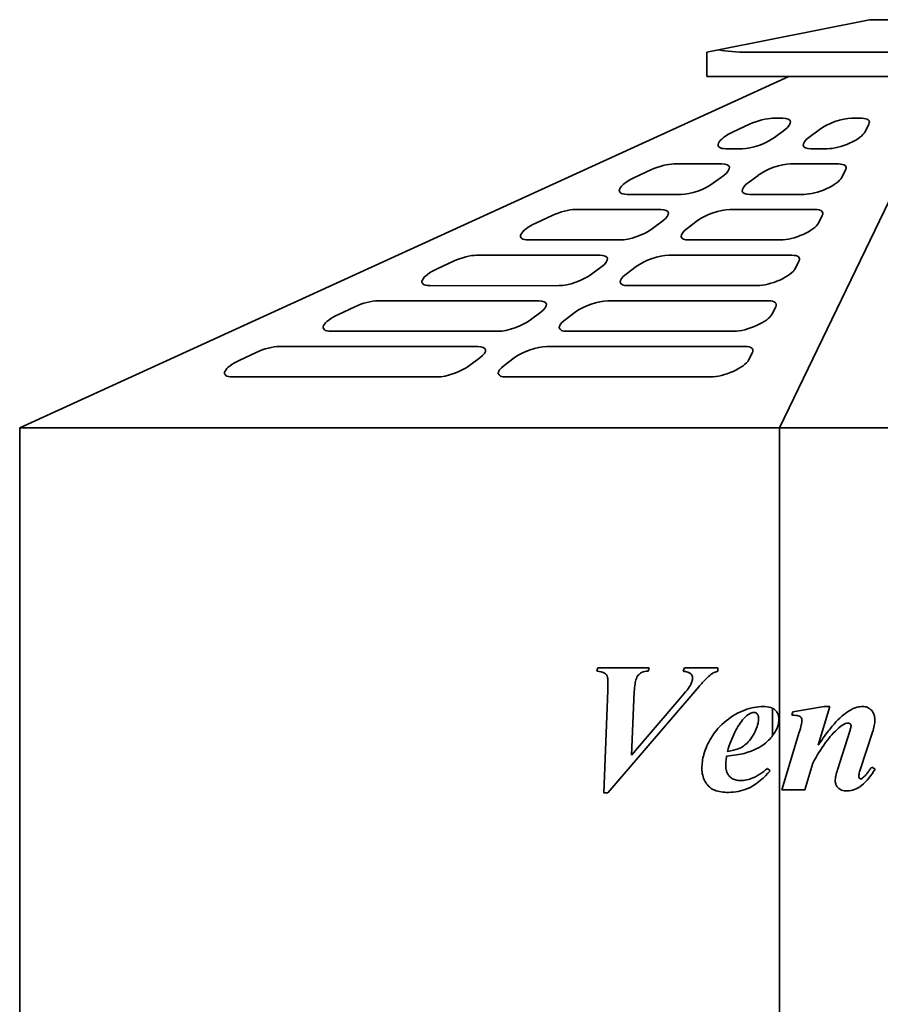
# Model space of a CAD drawing. Header units: millimetres. Extents: x 260 to 580, y 182 to 412.
# Tile 2 of 7: x 260 to 366, y 291 to 412. Entities that reach past the tile are written whole.
import ezdxf

# ---------------------------------------------------------------- set-up
doc = ezdxf.new("R2010")
doc.units = ezdxf.units.MM
doc.header["$LTSCALE"] = 2
doc.layers.add('Krawędzie widoczne(ISO)', color=7, linetype='Continuous', lineweight=35, true_color=0x262659)

msp = doc.modelspace()

# ---------------------------------------------------------------- linework, layer by layer
at = {"layer": 'Krawędzie widoczne(ISO)'}
for p, q in [((365, 412.1), (346.46, 408.39)), ((475, 412.1), (365, 412.1)), ((345, 408.1), (346.46, 408.39)), ((345, 408.1), (345, 405.1)), ((350, 408.1), (490, 408.1)), ((260.5, 361.9), (355.11, 405.1)), ((350, 405.1), (345, 405.1)), ((350, 405.1), (490, 405.1)), ((374.79, 405.1), (353.93, 361.9)), ((353.1, 399.97), (354.33, 399.97)), ((362.82, 399.97), (364.05, 399.97)), ((348.24, 398.31), (350.26, 399.24)), ((354.58, 398.57), (353.33, 397.63)), ((357.57, 397.63), (358.82, 398.57)), ((364.94, 399.24), (364.46, 398.31)), ((349.33, 396.23), (347.33, 396.23)), ((359.82, 396.23), (357.82, 396.23)), ((336.11, 392.69), (338.13, 393.63)), ((340.97, 394.36), (346.83, 394.36)), ((355.32, 394.36), (361.19, 394.36)), ((362.07, 393.63), (361.59, 392.7)), ((347.08, 392.96), (345.83, 392.02)), ((350.07, 392.02), (351.32, 392.96)), ((341.83, 390.62), (335.19, 390.62)), ((356.96, 390.62), (350.32, 390.62)), ((328.83, 388.75), (339.33, 388.75)), ((347.82, 388.75), (358.32, 388.75)), ((323.97, 387.08), (325.99, 388.02)), ((359.21, 388.02), (358.73, 387.08)), ((339.58, 387.35), (338.33, 386.41)), ((342.57, 386.41), (343.82, 387.35)), ((334.33, 385.01), (323.06, 385.01)), ((354.09, 385.01), (342.82, 385.01)), ((316.7, 383.14), (331.83, 383.14)), ((340.32, 383.14), (355.46, 383.14)), ((311.84, 381.47), (313.86, 382.41)), ((332.08, 381.73), (330.83, 380.8)), ((335.07, 380.8), (336.32, 381.73)), ((356.34, 382.41), (355.86, 381.47)), ((326.83, 379.4), (310.92, 379.39)), ((351.23, 379.4), (335.32, 379.4)), ((299.7, 375.86), (301.72, 376.79)), ((304.56, 377.52), (324.33, 377.52)), ((332.82, 377.52), (352.59, 377.52)), ((353.48, 376.79), (353, 375.86)), ((324.58, 376.12), (323.33, 375.19)), ((327.57, 375.19), (328.82, 376.12)), ((319.33, 373.78), (298.79, 373.78)), ((348.37, 373.78), (327.82, 373.78)), ((292.42, 371.91), (316.83, 371.91)), ((325.32, 371.91), (349.73, 371.91)), ((287.56, 370.25), (289.59, 371.18)), ((350.61, 371.18), (350.14, 370.25)), ((317.08, 370.51), (315.83, 369.57)), ((320.07, 369.57), (321.32, 370.51)), ((311.83, 368.17), (286.65, 368.17)), ((345.5, 368.17), (320.32, 368.17)), ((260.5, 246.9), (260.5, 361.9)), ((353.93, 361.9), (260.5, 361.9)), ((353.93, 246.9), (353.93, 361.9)), ((486.07, 361.9), (353.93, 361.9)), ((331.62, 332.39), (331.48, 331.98)), ((337.92, 332.39), (331.62, 332.39)), ((337.79, 331.98), (337.92, 332.39)), ((342.24, 332.39), (342.08, 331.98)), ((346.38, 332.39), (342.24, 332.39)), ((346.38, 331.98), (346.38, 332.39)), ((332.82, 329.59), (332.33, 317.04)), ((332.82, 317.04), (344.01, 330.05)), ((335.73, 321.65), (336.09, 329.47)), ((341.58, 328.45), (335.73, 321.65)), ((353.1, 324.07), (353.1, 327.41)), ((355.6, 326.98), (355.48, 326.57)), ((359.44, 327.64), (355.6, 326.98)), ((358.7, 322.9), (360.13, 327.64)), ((360.13, 327.64), (359.44, 327.64)), ((362.59, 324.62), (361.08, 319.87)), ((356.38, 324.47), (354.24, 317.39)), ((363.87, 319.84), (365.38, 324.49)), ((352.81, 319.74), (352.47, 320.02)), ((357.07, 317.39), (358.03, 320.67)), ((365.7, 319.95), (365.28, 320.19)), ((354.24, 317.39), (357.07, 317.39)), ((332.33, 317.04), (332.82, 317.04))]:
    msp.add_line(p, q, dxfattribs=at)
for centre, major_axis, ratio, start_param, end_param in [((350, 409.1), (-5, 0), 0.2, 0.785398, 1.570796), ((351.23, 398.57), (2.81, 1.05), 0.330695, 0.723869, 1.794656), ((352.46, 398.57), (2.81, 1.05), 0.330695, 5.436258, 7.007054), ((360.94, 398.57), (2.81, 1.05), 0.330695, 0.723869, 2.294665), ((362.17, 398.57), (2.81, 1.05), 0.330695, 5.936266, 7.007054), ((349.21, 397.63), (-2.81, -1.05), 0.330695, 4.936249, 7.007054), ((351.21, 397.63), (-2.81, -1.05), 0.330695, 0.723869, 2.294665), ((359.69, 397.63), (-2.81, -1.05), 0.330695, 5.436258, 7.007054), ((361.7, 397.63), (2.81, 1.05), 0.330695, 3.865461, 5.936266), ((339.09, 392.96), (2.81, 1.05), 0.330695, 0.723869, 1.794656), ((344.96, 392.96), (2.81, 1.05), 0.330695, 5.436258, 7.007054), ((353.44, 392.96), (2.81, 1.05), 0.330695, 0.723869, 2.294665), ((359.31, 392.96), (2.81, 1.05), 0.330695, 5.936266, 7.007054), ((337.07, 392.02), (-2.81, -1.05), 0.330695, 4.936249, 7.007054), ((358.83, 392.02), (2.81, 1.05), 0.330695, 3.865461, 5.936266), ((343.71, 392.02), (-2.81, -1.05), 0.330695, 0.723869, 2.294665), ((352.19, 392.02), (-2.81, -1.05), 0.330695, 5.436258, 7.007054), ((326.96, 387.35), (2.81, 1.05), 0.330695, 0.723869, 1.794656), ((337.46, 387.35), (2.81, 1.05), 0.330695, 5.436258, 7.007054), ((345.94, 387.35), (2.81, 1.05), 0.330695, 0.723869, 2.294665), ((356.45, 387.35), (2.81, 1.05), 0.330695, 5.936266, 7.007054), ((324.93, 386.41), (-2.81, -1.05), 0.330695, 4.936249, 7.007054), ((336.21, 386.41), (-2.81, -1.05), 0.330695, 0.723869, 2.294665), ((344.69, 386.41), (-2.81, -1.05), 0.330695, 5.436258, 7.007054), ((355.97, 386.41), (2.81, 1.05), 0.330695, 3.865461, 5.936266), ((314.82, 381.73), (2.81, 1.05), 0.330695, 0.723869, 1.794656), ((329.96, 381.73), (2.81, 1.05), 0.330695, 5.436258, 7.007054), ((338.44, 381.73), (2.81, 1.05), 0.330695, 0.723869, 2.294665), ((353.58, 381.73), (2.81, 1.05), 0.330695, 5.936266, 7.007054), ((312.8, 380.8), (-2.81, -1.05), 0.330695, 4.936249, 7.007054), ((353.1, 380.8), (2.81, 1.05), 0.330695, 3.865461, 5.936266), ((328.71, 380.8), (-2.81, -1.05), 0.330695, 0.723869, 2.294665), ((337.19, 380.8), (-2.81, -1.05), 0.330695, 5.436258, 7.007054), ((302.68, 376.12), (2.81, 1.05), 0.330695, 0.723869, 1.794656), ((322.46, 376.12), (2.81, 1.05), 0.330695, 5.436258, 7.007054), ((330.94, 376.12), (2.81, 1.05), 0.330695, 0.723869, 2.294665), ((350.72, 376.12), (2.81, 1.05), 0.330695, 5.936266, 7.007054), ((300.66, 375.19), (-2.81, -1.05), 0.330695, 4.936249, 7.007054), ((350.24, 375.19), (2.81, 1.05), 0.330695, 3.865461, 5.936266), ((321.21, 375.19), (-2.81, -1.05), 0.330695, 0.723869, 2.294665), ((329.69, 375.19), (-2.81, -1.05), 0.330695, 5.436258, 7.007054), ((290.55, 370.51), (2.81, 1.05), 0.330695, 0.723869, 1.794656), ((314.96, 370.51), (2.81, 1.05), 0.330695, 5.436258, 7.007054), ((323.44, 370.51), (2.81, 1.05), 0.330695, 0.723869, 2.294665), ((347.85, 370.51), (2.81, 1.05), 0.330695, 5.936266, 7.007054), ((288.53, 369.57), (-2.81, -1.05), 0.330695, 4.936249, 7.007054), ((313.71, 369.57), (-2.81, -1.05), 0.330695, 0.723869, 2.294665), ((322.19, 369.57), (-2.81, -1.05), 0.330695, 5.436258, 7.007054), ((347.38, 369.57), (2.81, 1.05), 0.330695, 3.865461, 5.936266)]:
    msp.add_ellipse(centre, major_axis=major_axis, ratio=ratio, start_param=start_param, end_param=end_param, dxfattribs=at)
for points, knots in [([(331.48, 331.98), (331.89, 331.95), (332.22, 331.87), (332.5, 331.69), (332.58, 331.63), (332.72, 331.43), (332.77, 331.33), (332.84, 331.07), (332.85, 330.9), (332.85, 330.74)], [-0.2937392, -0.2937392, -0.2937392, -0.2937392, -0.1305231, -0.1305231, -0.0845202, -0.0845202, -0.0480244, -0.0480244, 0, 0, 0, 0]), ([(336.09, 329.47), (336.1, 329.77), (336.13, 330.09), (336.21, 330.62), (336.26, 330.86), (336.43, 331.32), (336.53, 331.44), (336.69, 331.63), (336.83, 331.74), (337.23, 331.94), (337.52, 331.98), (337.79, 331.98)], [-0.2536521, -0.2536521, -0.2536521, -0.2536521, -0.2269553, -0.2269553, -0.2062656, -0.2062656, -0.1816078, -0.1816078, -0.1159063, -0.1159063, 0, 0, 0, 0]), ([(342.08, 331.98), (342.27, 331.95), (342.48, 331.91), (342.78, 331.8), (342.9, 331.75), (343.04, 331.64), (343.11, 331.57), (343.19, 331.44), (343.22, 331.39), (343.25, 331.28), (343.26, 331.22), (343.26, 331.16)], [-0.2108329, -0.2108329, -0.2108329, -0.2108329, -0.1236102, -0.1236102, -0.0700463, -0.0700463, -0.0371194, -0.0371194, -0.0178776, -0.0178776, 0, 0, 0, 0]), ([(345.51, 331.59), (345.63, 331.68), (345.77, 331.76), (346.05, 331.89), (346.22, 331.94), (346.38, 331.98)], [-0.1285239, -0.1285239, -0.1285239, -0.1285239, -0.0702518, -0.0702518, 0, 0, 0, 0]), ([(332.85, 330.74), (332.85, 330.72), (332.85, 330.55), (332.84, 330.18), (332.83, 329.83), (332.82, 329.59)], [-0.1091037, -0.1091037, -0.1091037, -0.1091037, -0.0719472, -0.0719472, 0, 0, 0, 0]), ([(343.26, 331.16), (343.26, 331.09), (343.25, 331.03), (343.23, 330.89), (343.21, 330.81), (343.13, 330.54), (343.03, 330.35), (342.76, 329.84), (342.11, 329.06), (341.58, 328.45)], [-0.3695538, -0.3695538, -0.3695538, -0.3695538, -0.3545004, -0.3545004, -0.3375004, -0.3375004, -0.2875554, -0.2875554, 0, 0, 0, 0]), ([(344.01, 330.05), (344.28, 330.37), (344.6, 330.72), (345.1, 331.23), (345.32, 331.45), (345.51, 331.59)], [-0.221621, -0.221621, -0.221621, -0.221621, -0.0916499, -0.0916499, 0, 0, 0, 0]), ([(351.98, 327.64), (351.2, 327.64), (350.42, 327.49), (348.89, 326.9), (348.09, 326.45), (346.67, 325.32), (346.02, 324.6), (345.16, 323.15), (344.84, 322.48), (344.48, 321.18), (344.4, 320.6), (344.4, 320.01)], [-1.562971, -1.562971, -1.562971, -1.562971, -1.188825, -1.188825, -0.80992, -0.80992, -0.420642, -0.420642, -0.177907, -0.177907, 0, 0, 0, 0]), ([(353.1, 327.41), (353.03, 327.45), (352.95, 327.49), (352.57, 327.61), (352.27, 327.64), (351.98, 327.64)], [-0.1625367, -0.1625367, -0.1625367, -0.1625367, -0.1210243, -0.1210243, 0, 0, 0, 0]), ([(353.87, 326.09), (353.87, 326.25), (353.85, 326.4), (353.76, 326.7), (353.7, 326.84), (353.53, 327.07), (353.41, 327.21), (353.19, 327.36), (353.15, 327.39), (353.1, 327.41)], [-0.2906936, -0.2906936, -0.2906936, -0.2906936, -0.2103976, -0.2103976, -0.1336252, -0.1336252, -0.067885, -0.067885, -0.0534219, -0.0534219, -0.0534219, -0.0534219]), ([(364.19, 327.64), (363.95, 327.64), (363.72, 327.61), (363.13, 327.45), (362.85, 327.3), (362.18, 326.96), (361.55, 326.42), (360.89, 325.74)], [-0.3734194, -0.3734194, -0.3734194, -0.3734194, -0.3382784, -0.3382784, -0.2831867, -0.2831867, 0, 0, 0, 0]), ([(365.67, 325.98), (365.67, 326.11), (365.66, 326.25), (365.61, 326.51), (365.58, 326.63), (365.44, 326.93), (365.33, 327.1), (365.04, 327.37), (364.89, 327.47), (364.56, 327.61), (364.38, 327.64), (364.19, 327.64)], [-0.2604942, -0.2604942, -0.2604942, -0.2604942, -0.2163297, -0.2163297, -0.1753634, -0.1753634, -0.109322, -0.109322, -0.0559933, -0.0559933, 0, 0, 0, 0]), ([(351.37, 326.25), (351.37, 326.07), (351.36, 325.9), (351.3, 325.55), (351.25, 325.37), (351.06, 324.76), (350.85, 324.36), (350.31, 323.43), (349.88, 323.05), (349.19, 322.54), (348.69, 322.29), (347.54, 322.12)], [-1.144438, -1.144438, -1.144438, -1.144438, -1.093114, -1.093114, -1.037066, -1.037066, -0.892517, -0.892517, -0.492057, -0.492057, 0, 0, 0, 0]), ([(347.54, 322.12), (347.78, 322.94), (348.08, 323.75), (348.77, 325.12), (349.14, 325.7), (349.57, 326.17)], [-0.5020267, -0.5020267, -0.5020267, -0.5020267, -0.2329896, -0.2329896, 0, 0, 0, 0]), ([(349.57, 326.17), (349.79, 326.42), (350.05, 326.66), (350.46, 326.86), (350.61, 326.91), (350.76, 326.91)], [-0.1843881, -0.1843881, -0.1843881, -0.1843881, -0.0632908, -0.0632908, 0, 0, 0, 0]), ([(350.76, 326.91), (350.82, 326.91), (350.89, 326.9), (351.01, 326.87), (351.06, 326.84), (351.15, 326.78), (351.21, 326.73), (351.29, 326.61), (351.32, 326.55), (351.36, 326.41), (351.37, 326.33), (351.37, 326.25)], [-0.1787696, -0.1787696, -0.1787696, -0.1787696, -0.1252055, -0.1252055, -0.0770811, -0.0770811, -0.0460279, -0.0460279, -0.0245701, -0.0245701, 0, 0, 0, 0]), ([(353.41, 324.52), (353.55, 324.76), (353.67, 325.02), (353.83, 325.55), (353.87, 325.82), (353.87, 326.09)], [-0.1666171, -0.1666171, -0.1666171, -0.1666171, -0.0813452, -0.0813452, 0, 0, 0, 0]), ([(355.48, 326.57), (355.69, 326.57), (355.92, 326.56), (356.18, 326.52), (356.29, 326.5), (356.47, 326.42), (356.52, 326.38), (356.6, 326.3), (356.64, 326.26), (356.69, 326.12), (356.7, 326.04), (356.7, 325.97)], [-0.3121078, -0.3121078, -0.3121078, -0.3121078, -0.1562216, -0.1562216, -0.0823162, -0.0823162, -0.0454644, -0.0454644, -0.0226089, -0.0226089, 0, 0, 0, 0]), ([(356.7, 325.97), (356.7, 325.79), (356.66, 325.57), (356.55, 325.08), (356.47, 324.76), (356.38, 324.47)], [-0.1506367, -0.1506367, -0.1506367, -0.1506367, -0.0890886, -0.0890886, 0, 0, 0, 0]), ([(360.89, 325.74), (360.59, 325.43), (360.25, 324.99), (359.56, 324.1), (359.1, 323.47), (358.7, 322.9)], [-0.3370618, -0.3370618, -0.3370618, -0.3370618, -0.2082179, -0.2082179, 0, 0, 0, 0]), ([(365.38, 324.49), (365.47, 324.76), (365.55, 325.03), (365.64, 325.52), (365.67, 325.75), (365.67, 325.98)], [-0.150324, -0.150324, -0.150324, -0.150324, -0.0675111, -0.0675111, 0, 0, 0, 0]), ([(358.03, 320.67), (358.5, 321.54), (359.03, 322.41), (360.1, 323.86), (360.65, 324.5), (361.26, 325.03)], [-0.5410213, -0.5410213, -0.5410213, -0.5410213, -0.2438956, -0.2438956, 0, 0, 0, 0]), ([(361.26, 325.03), (361.55, 325.28), (361.82, 325.47), (362.17, 325.59), (362.28, 325.61), (362.38, 325.61)], [-0.1109771, -0.1109771, -0.1109771, -0.1109771, -0.0303299, -0.0303299, 0, 0, 0, 0]), ([(362.38, 325.61), (362.41, 325.61), (362.44, 325.61), (362.5, 325.59), (362.53, 325.58), (362.61, 325.54), (362.65, 325.51), (362.69, 325.46), (362.71, 325.43), (362.74, 325.37), (362.74, 325.34), (362.74, 325.3)], [-0.04171339, -0.04171339, -0.04171339, -0.04171339, -0.03606248, -0.03606248, -0.03060448, -0.03060448, -0.02029974, -0.02029974, -0.01005058, -0.01005058, 0, 0, 0, 0]), ([(362.74, 325.3), (362.74, 325.22), (362.73, 325.12), (362.67, 324.89), (362.63, 324.75), (362.59, 324.62)], [-0.07008791, -0.07008791, -0.07008791, -0.07008791, -0.04067402, -0.04067402, 0, 0, 0, 0]), ([(349.61, 321.87), (350.83, 322.21), (351.64, 322.71), (352.45, 323.31), (352.79, 323.66), (353.1, 324.07)], [-0.44997, -0.44997, -0.44997, -0.44997, -0.2450555, -0.2450555, -0.0621217, -0.0621217, -0.0621217, -0.0621217]), ([(347.34, 320.35), (347.34, 320.53), (347.35, 320.71), (347.38, 321.1), (347.41, 321.33), (347.44, 321.54)], [-0.1178805, -0.1178805, -0.1178805, -0.1178805, -0.065804, -0.065804, 0, 0, 0, 0]), ([(347.44, 321.54), (347.84, 321.57), (348.26, 321.62), (348.97, 321.73), (349.3, 321.79), (349.61, 321.87)], [-0.3033639, -0.3033639, -0.3033639, -0.3033639, -0.132159, -0.132159, 0, 0, 0, 0]), ([(344.4, 320.01), (344.4, 319.73), (344.43, 319.46), (344.56, 318.93), (344.65, 318.69), (344.9, 318.22), (345.06, 318.02), (345.41, 317.63), (345.69, 317.46), (346.48, 317.15), (347.07, 317.08), (347.66, 317.08)], [-0.5883885, -0.5883885, -0.5883885, -0.5883885, -0.5250331, -0.5250331, -0.4606047, -0.4606047, -0.3905763, -0.3905763, -0.2490949, -0.2490949, 0, 0, 0, 0]), ([(349.1, 318.53), (348.91, 318.53), (348.72, 318.55), (348.37, 318.65), (348.21, 318.72), (347.91, 318.93), (347.77, 319.07), (347.55, 319.37), (347.48, 319.53), (347.37, 319.92), (347.34, 320.13), (347.34, 320.35)], [-0.3467157, -0.3467157, -0.3467157, -0.3467157, -0.2659376, -0.2659376, -0.194718, -0.194718, -0.1247251, -0.1247251, -0.065932, -0.065932, 0, 0, 0, 0]), ([(347.66, 317.08), (348.46, 317.08), (349.25, 317.22), (350.12, 317.59), (350.23, 317.64), (351.22, 318.15), (352.06, 318.9), (352.81, 319.74)], [-0.7726802, -0.7726802, -0.7726802, -0.7726802, -0.4485655, -0.4485655, -0.4040625, -0.4040625, 0, 0, 0, 0]), ([(352.47, 320.02), (352.16, 319.77), (351.84, 319.52), (351.1, 319.05), (350.82, 318.92), (350.16, 318.64), (349.64, 318.53), (349.1, 318.53)], [-0.3468453, -0.3468453, -0.3468453, -0.3468453, -0.2930922, -0.2930922, -0.2257469, -0.2257469, 0, 0, 0, 0]), ([(361.08, 319.87), (361, 319.62), (360.92, 319.33), (360.83, 318.89), (360.8, 318.68), (360.8, 318.49)], [-0.1371871, -0.1371871, -0.1371871, -0.1371871, -0.0556185, -0.0556185, 0, 0, 0, 0]), ([(362.27, 317.25), (362.57, 317.25), (362.87, 317.31), (363.47, 317.54), (363.76, 317.72), (364.67, 318.43), (365.22, 319.16), (365.7, 319.95)], [-0.4924265, -0.4924265, -0.4924265, -0.4924265, -0.3888246, -0.3888246, -0.2752162, -0.2752162, 0, 0, 0, 0]), ([(363.68, 319.04), (363.68, 319.12), (363.7, 319.24), (363.76, 319.49), (363.82, 319.68), (363.87, 319.84)], [-0.07774042, -0.07774042, -0.07774042, -0.07774042, -0.04913916, -0.04913916, 0, 0, 0, 0]), ([(364.96, 319.74), (364.84, 319.56), (364.7, 319.39), (364.44, 319.09), (364.31, 318.96), (364.17, 318.85)], [-0.1193641, -0.1193641, -0.1193641, -0.1193641, -0.0547211, -0.0547211, 0, 0, 0, 0]), ([(365.28, 320.19), (365.22, 320.11), (365.15, 320.01), (365.05, 319.87), (365, 319.8), (364.96, 319.74)], [-0.05341592, -0.05341592, -0.05341592, -0.05341592, -0.02135259, -0.02135259, 0, 0, 0, 0]), ([(360.8, 318.49), (360.8, 318.41), (360.8, 318.32), (360.84, 318.16), (360.86, 318.08), (360.95, 317.87), (361.04, 317.74), (361.24, 317.55), (361.37, 317.45), (361.79, 317.28), (362.03, 317.25), (362.27, 317.25)], [-0.3335954, -0.3335954, -0.3335954, -0.3335954, -0.2823116, -0.2823116, -0.2332538, -0.2332538, -0.1369636, -0.1369636, -0.0701397, -0.0701397, 0, 0, 0, 0]), ([(363.93, 318.75), (363.92, 318.75), (363.9, 318.75), (363.87, 318.76), (363.86, 318.76), (363.81, 318.79), (363.78, 318.82), (363.73, 318.87), (363.71, 318.9), (363.68, 318.97), (363.68, 319), (363.68, 319.04)], [-0.0397436, -0.0397436, -0.0397436, -0.0397436, -0.03611098, -0.03611098, -0.03224237, -0.03224237, -0.02243583, -0.02243583, -0.01085752, -0.01085752, 0, 0, 0, 0]), ([(364.17, 318.85), (364.13, 318.81), (364.08, 318.78), (364, 318.75), (363.97, 318.75), (363.93, 318.75)], [-0.0256739, -0.0256739, -0.0256739, -0.0256739, -0.01019743, -0.01019743, 0, 0, 0, 0])]:
    msp.add_open_spline(points, degree=3, knots=knots, dxfattribs=at)
msp.add_open_spline([(353.1, 324.07), (353.21, 324.22), (353.31, 324.37), (353.41, 324.52)], degree=3, dxfattribs=at)

doc.saveas('drawing.dxf')
